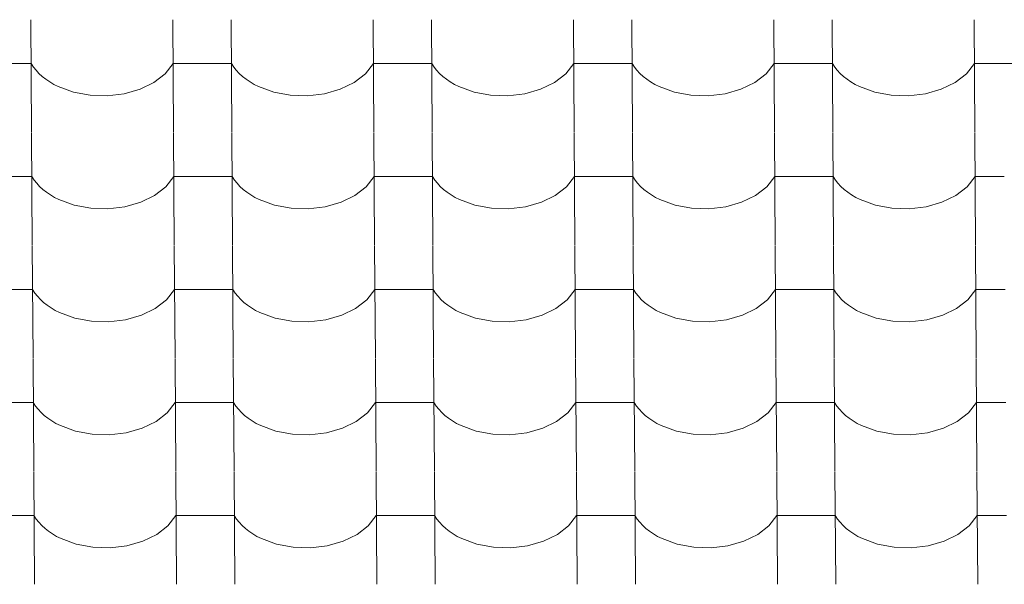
# Model space of a CAD drawing. Header units: millimetres. Extents: x -29001 to 109416, y -1251 to 13451.
# Tile 157 of 163: x -4787 to -3976, y 9032 to 9497. Entities that reach past the tile are written whole.
import ezdxf

# ---------------------------------------------------------------- set-up
doc = ezdxf.new("R2010")
doc.units = ezdxf.units.MM
doc.header["$MEASUREMENT"] = 0
doc.layers.add('POHLED JIŽNÍ_1_Konstrukce - nosné', color=7, linetype='Continuous')
doc.layers.add('POHLED JIŽNÍ_1_Nové_Výplně - Povrchové', color=7, linetype='Continuous')

# ---------------------------------------------------------------- blocks, each defined once
blk = doc.blocks.new('*X1', base_point=(-31394.74, -25864.88))
at = {"layer": 'POHLED JIŽNÍ_1_Nové_Výplně - Povrchové', "color": 21, "linetype": 'Continuous', "lineweight": 20, "true_color": 0xffaaaa}
for p, q in [((-4777.76, 9497.15), (-4777.18, 9404.47)), ((-4660.79, 9497.15), (-4660.21, 9404.47)), ((-4612.76, 9497.15), (-4612.18, 9404.47)), ((-4495.8, 9497.15), (-4495.22, 9404.47)), ((-4447.76, 9497.15), (-4447.18, 9404.47)), ((-4330.8, 9497.15), (-4330.22, 9404.47)), ((-4282.76, 9497.15), (-4282.19, 9404.47)), ((-4165.8, 9497.15), (-4165.22, 9404.47)), ((-4117.77, 9497.15), (-4117.19, 9404.47)), ((-4000.8, 9497.15), (-4000.23, 9404.47)), ((-4777.53, 9460.99), (-4801.55, 9460.99)), ((-4777.53, 9460.99), (-4775.69, 9458.2)), ((-4775.69, 9458.2), (-4773.55, 9455.5)), ((-4667.18, 9452.6), (-4660.57, 9460.99)), ((-4636.55, 9460.99), (-4660.57, 9460.99)), ((-4612.53, 9460.99), (-4636.55, 9460.99)), ((-4612.53, 9460.99), (-4610.69, 9458.2)), ((-4610.69, 9458.2), (-4608.55, 9455.5)), ((-4502.19, 9452.6), (-4495.57, 9460.99)), ((-4471.55, 9460.99), (-4495.57, 9460.99)), ((-4447.54, 9460.99), (-4471.55, 9460.99)), ((-4447.54, 9460.99), (-4445.69, 9458.2)), ((-4445.69, 9458.2), (-4443.56, 9455.5)), ((-4337.19, 9452.6), (-4330.57, 9460.99)), ((-4306.56, 9460.99), (-4330.57, 9460.99)), ((-4282.54, 9460.99), (-4306.56, 9460.99)), ((-4282.54, 9460.99), (-4280.7, 9458.2)), ((-4280.7, 9458.2), (-4278.56, 9455.5)), ((-4172.19, 9452.6), (-4165.58, 9460.99)), ((-4141.56, 9460.99), (-4165.58, 9460.99)), ((-4117.54, 9460.99), (-4141.56, 9460.99)), ((-4117.54, 9460.99), (-4115.7, 9458.2)), ((-4115.7, 9458.2), (-4113.56, 9455.5)), ((-4007.19, 9452.6), (-4000.58, 9460.99)), ((-3976.56, 9460.99), (-4000.58, 9460.99)), ((-3952.54, 9460.99), (-3976.56, 9460.99)), ((-4773.55, 9455.5), (-4771.13, 9452.91)), ((-4771.13, 9452.91), (-4768.43, 9450.45)), ((-4768.43, 9450.45), (-4765.48, 9448.12)), ((-4676.45, 9445.43), (-4667.18, 9452.6)), ((-4608.55, 9455.5), (-4606.13, 9452.91)), ((-4606.13, 9452.91), (-4603.43, 9450.45)), ((-4603.43, 9450.45), (-4600.48, 9448.12)), ((-4511.45, 9445.43), (-4502.19, 9452.6)), ((-4443.56, 9455.5), (-4441.13, 9452.91)), ((-4441.13, 9452.91), (-4438.44, 9450.45)), ((-4438.44, 9450.45), (-4435.48, 9448.12)), ((-4346.45, 9445.43), (-4337.19, 9452.6)), ((-4278.56, 9455.5), (-4276.14, 9452.91)), ((-4276.14, 9452.91), (-4273.44, 9450.45)), ((-4273.44, 9450.45), (-4270.48, 9448.12)), ((-4181.46, 9445.43), (-4172.19, 9452.6)), ((-4113.56, 9455.5), (-4111.14, 9452.91)), ((-4111.14, 9452.91), (-4108.44, 9450.45)), ((-4108.44, 9450.45), (-4105.49, 9448.12)), ((-4016.46, 9445.43), (-4007.19, 9452.6)), ((-4765.48, 9448.12), (-4762.28, 9445.94)), ((-4762.28, 9445.94), (-4758.85, 9443.93)), ((-4758.85, 9443.93), (-4755.22, 9442.08)), ((-4755.22, 9442.08), (-4742.75, 9437.5)), ((-4687.89, 9439.84), (-4676.45, 9445.43)), ((-4600.48, 9448.12), (-4597.28, 9445.94)), ((-4597.28, 9445.94), (-4593.86, 9443.93)), ((-4593.86, 9443.93), (-4590.22, 9442.08)), ((-4590.22, 9442.08), (-4577.75, 9437.5)), ((-4522.89, 9439.84), (-4511.45, 9445.43)), ((-4435.48, 9448.12), (-4432.28, 9445.94)), ((-4432.28, 9445.94), (-4428.86, 9443.93)), ((-4428.86, 9443.93), (-4425.23, 9442.08)), ((-4425.23, 9442.08), (-4412.75, 9437.5)), ((-4357.9, 9439.84), (-4346.45, 9445.43)), ((-4270.48, 9448.12), (-4267.29, 9445.94)), ((-4267.29, 9445.94), (-4263.86, 9443.93)), ((-4263.86, 9443.93), (-4260.23, 9442.08)), ((-4260.23, 9442.08), (-4247.76, 9437.5)), ((-4192.9, 9439.84), (-4181.46, 9445.43)), ((-4105.49, 9448.12), (-4102.29, 9445.94)), ((-4102.29, 9445.94), (-4098.86, 9443.93)), ((-4098.86, 9443.93), (-4095.23, 9442.08)), ((-4095.23, 9442.08), (-4082.76, 9437.5)), ((-4027.9, 9439.84), (-4016.46, 9445.43)), ((-4742.75, 9437.5), (-4729.07, 9434.92)), ((-4729.07, 9434.92), (-4714.89, 9434.45)), ((-4714.89, 9434.45), (-4700.93, 9436.12)), ((-4700.93, 9436.12), (-4687.89, 9439.84)), ((-4577.75, 9437.5), (-4564.08, 9434.92)), ((-4564.08, 9434.92), (-4549.89, 9434.45)), ((-4549.89, 9434.45), (-4535.93, 9436.12)), ((-4535.93, 9436.12), (-4522.89, 9439.84)), ((-4412.75, 9437.5), (-4399.08, 9434.92)), ((-4399.08, 9434.92), (-4384.9, 9434.45)), ((-4384.9, 9434.45), (-4370.93, 9436.12)), ((-4370.93, 9436.12), (-4357.9, 9439.84)), ((-4247.76, 9437.5), (-4234.08, 9434.92)), ((-4234.08, 9434.92), (-4219.9, 9434.45)), ((-4219.9, 9434.45), (-4205.93, 9436.12)), ((-4205.93, 9436.12), (-4192.9, 9439.84)), ((-4082.76, 9437.5), (-4069.08, 9434.92)), ((-4069.08, 9434.92), (-4054.9, 9434.45)), ((-4054.9, 9434.45), (-4040.94, 9436.12)), ((-4040.94, 9436.12), (-4027.9, 9439.84)), ((-4777.18, 9404.14), (-4776.6, 9311.46)), ((-4660.21, 9404.14), (-4659.63, 9311.46)), ((-4612.18, 9404.14), (-4611.6, 9311.46)), ((-4495.22, 9404.14), (-4494.64, 9311.46)), ((-4447.18, 9404.14), (-4446.6, 9311.46)), ((-4330.22, 9404.14), (-4329.64, 9311.46)), ((-4282.18, 9404.14), (-4281.6, 9311.46)), ((-4165.22, 9404.14), (-4164.64, 9311.46)), ((-4117.19, 9404.14), (-4116.61, 9311.46)), ((-4000.22, 9404.14), (-3999.64, 9311.46)), ((-4776.95, 9367.98), (-4800.97, 9367.98)), ((-4776.95, 9367.98), (-4775.11, 9365.19)), ((-4666.6, 9359.59), (-4659.99, 9367.98)), ((-4635.97, 9367.98), (-4659.99, 9367.98)), ((-4611.95, 9367.98), (-4635.97, 9367.98)), ((-4611.95, 9367.98), (-4610.11, 9365.19)), ((-4501.6, 9359.59), (-4494.99, 9367.98)), ((-4470.97, 9367.98), (-4494.99, 9367.98)), ((-4446.95, 9367.98), (-4470.97, 9367.98)), ((-4446.95, 9367.98), (-4445.11, 9365.19)), ((-4336.61, 9359.59), (-4329.99, 9367.98)), ((-4305.97, 9367.98), (-4329.99, 9367.98)), ((-4281.96, 9367.98), (-4305.97, 9367.98)), ((-4281.96, 9367.98), (-4280.12, 9365.19)), ((-4171.61, 9359.59), (-4164.99, 9367.98)), ((-4140.98, 9367.98), (-4164.99, 9367.98)), ((-4116.96, 9367.98), (-4140.98, 9367.98)), ((-4116.96, 9367.98), (-4115.12, 9365.19)), ((-4006.61, 9359.59), (-4000, 9367.98)), ((-3975.98, 9367.98), (-4000, 9367.98)), ((-4775.11, 9365.19), (-4772.97, 9362.49)), ((-4772.97, 9362.49), (-4770.55, 9359.9)), ((-4770.55, 9359.9), (-4767.85, 9357.44)), ((-4675.87, 9352.42), (-4666.6, 9359.59)), ((-4610.11, 9365.19), (-4607.97, 9362.49)), ((-4607.97, 9362.49), (-4605.55, 9359.9)), ((-4605.55, 9359.9), (-4602.85, 9357.44)), ((-4510.87, 9352.42), (-4501.6, 9359.59)), ((-4445.11, 9365.19), (-4442.98, 9362.49)), ((-4442.98, 9362.49), (-4440.55, 9359.9)), ((-4440.55, 9359.9), (-4437.85, 9357.44)), ((-4345.87, 9352.42), (-4336.61, 9359.59)), ((-4280.12, 9365.19), (-4277.98, 9362.49)), ((-4277.98, 9362.49), (-4275.55, 9359.9)), ((-4275.55, 9359.9), (-4272.86, 9357.44)), ((-4180.88, 9352.42), (-4171.61, 9359.59)), ((-4115.12, 9365.19), (-4112.98, 9362.49)), ((-4112.98, 9362.49), (-4110.56, 9359.9)), ((-4110.56, 9359.9), (-4107.86, 9357.44)), ((-4015.88, 9352.42), (-4006.61, 9359.59)), ((-4767.85, 9357.44), (-4764.89, 9355.11)), ((-4764.89, 9355.11), (-4761.7, 9352.93)), ((-4761.7, 9352.93), (-4758.27, 9350.92)), ((-4758.27, 9350.92), (-4754.64, 9349.07)), ((-4687.31, 9346.83), (-4675.87, 9352.42)), ((-4602.85, 9357.44), (-4599.9, 9355.11)), ((-4599.9, 9355.11), (-4596.7, 9352.93)), ((-4596.7, 9352.93), (-4593.27, 9350.92)), ((-4593.27, 9350.92), (-4589.64, 9349.07)), ((-4522.31, 9346.83), (-4510.87, 9352.42)), ((-4437.85, 9357.44), (-4434.9, 9355.11)), ((-4434.9, 9355.11), (-4431.7, 9352.93)), ((-4431.7, 9352.93), (-4428.28, 9350.92)), ((-4428.28, 9350.92), (-4424.64, 9349.07)), ((-4357.31, 9346.83), (-4345.87, 9352.42)), ((-4272.86, 9357.44), (-4269.9, 9355.11)), ((-4269.9, 9355.11), (-4266.7, 9352.93)), ((-4266.7, 9352.93), (-4263.28, 9350.92)), ((-4263.28, 9350.92), (-4259.65, 9349.07)), ((-4192.32, 9346.83), (-4180.88, 9352.42)), ((-4107.86, 9357.44), (-4104.9, 9355.11)), ((-4104.9, 9355.11), (-4101.71, 9352.93)), ((-4101.71, 9352.93), (-4098.28, 9350.92)), ((-4098.28, 9350.92), (-4094.65, 9349.07)), ((-4027.32, 9346.83), (-4015.88, 9352.42)), ((-4754.64, 9349.07), (-4742.17, 9344.5)), ((-4742.17, 9344.5), (-4728.49, 9341.91)), ((-4714.31, 9341.44), (-4700.34, 9343.11)), ((-4700.34, 9343.11), (-4687.31, 9346.83)), ((-4589.64, 9349.07), (-4577.17, 9344.5)), ((-4577.17, 9344.5), (-4563.49, 9341.91)), ((-4549.31, 9341.44), (-4535.35, 9343.11)), ((-4535.35, 9343.11), (-4522.31, 9346.83)), ((-4424.64, 9349.07), (-4412.17, 9344.5)), ((-4412.17, 9344.5), (-4398.5, 9341.91)), ((-4384.31, 9341.44), (-4370.35, 9343.11)), ((-4370.35, 9343.11), (-4357.31, 9346.83)), ((-4259.65, 9349.07), (-4247.17, 9344.5)), ((-4247.17, 9344.5), (-4233.5, 9341.91)), ((-4219.32, 9341.44), (-4205.35, 9343.11)), ((-4205.35, 9343.11), (-4192.32, 9346.83)), ((-4094.65, 9349.07), (-4082.18, 9344.5)), ((-4082.18, 9344.5), (-4068.5, 9341.91)), ((-4054.32, 9341.44), (-4040.36, 9343.11)), ((-4040.36, 9343.11), (-4027.32, 9346.83)), ((-4728.49, 9341.91), (-4714.31, 9341.44)), ((-4563.49, 9341.91), (-4549.31, 9341.44)), ((-4398.5, 9341.91), (-4384.31, 9341.44)), ((-4233.5, 9341.91), (-4219.32, 9341.44)), ((-4068.5, 9341.91), (-4054.32, 9341.44)), ((-4776.59, 9311.13), (-4776.01, 9218.45)), ((-4659.63, 9311.13), (-4659.05, 9218.45)), ((-4611.6, 9311.13), (-4611.02, 9218.45)), ((-4494.63, 9311.13), (-4494.05, 9218.45)), ((-4446.6, 9311.13), (-4446.02, 9218.45)), ((-4329.64, 9311.13), (-4329.06, 9218.45)), ((-4281.6, 9311.13), (-4281.02, 9218.45)), ((-4164.64, 9311.13), (-4164.06, 9218.45)), ((-4116.6, 9311.13), (-4116.03, 9218.45)), ((-3999.64, 9311.13), (-3999.06, 9218.45)), ((-4776.37, 9274.97), (-4800.39, 9274.97)), ((-4776.37, 9274.97), (-4774.53, 9272.18)), ((-4774.53, 9272.18), (-4772.39, 9269.48)), ((-4666.02, 9266.59), (-4659.41, 9274.97)), ((-4635.39, 9274.97), (-4659.41, 9274.97)), ((-4611.37, 9274.97), (-4635.39, 9274.97)), ((-4611.37, 9274.97), (-4609.53, 9272.18)), ((-4609.53, 9272.18), (-4607.39, 9269.48)), ((-4501.02, 9266.59), (-4494.41, 9274.97)), ((-4470.39, 9274.97), (-4494.41, 9274.97)), ((-4446.37, 9274.97), (-4470.39, 9274.97)), ((-4446.37, 9274.97), (-4444.53, 9272.18)), ((-4444.53, 9272.18), (-4442.39, 9269.48)), ((-4336.03, 9266.59), (-4329.41, 9274.97)), ((-4305.39, 9274.97), (-4329.41, 9274.97)), ((-4281.38, 9274.97), (-4305.39, 9274.97)), ((-4281.38, 9274.97), (-4279.53, 9272.18)), ((-4279.53, 9272.18), (-4277.4, 9269.48)), ((-4171.03, 9266.59), (-4164.41, 9274.97)), ((-4140.4, 9274.97), (-4164.41, 9274.97)), ((-4116.38, 9274.97), (-4140.4, 9274.97)), ((-4116.38, 9274.97), (-4114.54, 9272.18)), ((-4114.54, 9272.18), (-4112.4, 9269.48)), ((-4006.03, 9266.59), (-3999.42, 9274.97)), ((-3975.4, 9274.97), (-3999.42, 9274.97)), ((-4772.39, 9269.48), (-4769.96, 9266.9)), ((-4769.96, 9266.9), (-4767.27, 9264.43)), ((-4767.27, 9264.43), (-4764.31, 9262.1)), ((-4764.31, 9262.1), (-4761.11, 9259.93)), ((-4675.29, 9259.41), (-4666.02, 9266.59)), ((-4607.39, 9269.48), (-4604.97, 9266.9)), ((-4604.97, 9266.9), (-4602.27, 9264.43)), ((-4602.27, 9264.43), (-4599.32, 9262.1)), ((-4599.32, 9262.1), (-4596.12, 9259.93)), ((-4510.29, 9259.41), (-4501.02, 9266.59)), ((-4442.39, 9269.48), (-4439.97, 9266.9)), ((-4439.97, 9266.9), (-4437.27, 9264.43)), ((-4437.27, 9264.43), (-4434.32, 9262.1)), ((-4434.32, 9262.1), (-4431.12, 9259.93)), ((-4345.29, 9259.41), (-4336.03, 9266.59)), ((-4277.4, 9269.48), (-4274.97, 9266.9)), ((-4274.97, 9266.9), (-4272.28, 9264.43)), ((-4272.28, 9264.43), (-4269.32, 9262.1)), ((-4269.32, 9262.1), (-4266.12, 9259.93)), ((-4180.29, 9259.41), (-4171.03, 9266.59)), ((-4112.4, 9269.48), (-4109.98, 9266.9)), ((-4109.98, 9266.9), (-4107.28, 9264.43)), ((-4107.28, 9264.43), (-4104.32, 9262.1)), ((-4104.32, 9262.1), (-4101.13, 9259.93)), ((-4015.3, 9259.41), (-4006.03, 9266.59)), ((-4761.11, 9259.93), (-4757.69, 9257.91)), ((-4757.69, 9257.91), (-4754.06, 9256.06)), ((-4754.06, 9256.06), (-4741.58, 9251.49)), ((-4699.76, 9250.1), (-4686.73, 9253.82)), ((-4686.73, 9253.82), (-4675.29, 9259.41)), ((-4596.12, 9259.93), (-4592.69, 9257.91)), ((-4592.69, 9257.91), (-4589.06, 9256.06)), ((-4589.06, 9256.06), (-4576.59, 9251.49)), ((-4534.77, 9250.1), (-4521.73, 9253.82)), ((-4521.73, 9253.82), (-4510.29, 9259.41)), ((-4431.12, 9259.93), (-4427.7, 9257.91)), ((-4427.7, 9257.91), (-4424.06, 9256.06)), ((-4424.06, 9256.06), (-4411.59, 9251.49)), ((-4369.77, 9250.1), (-4356.73, 9253.82)), ((-4356.73, 9253.82), (-4345.29, 9259.41)), ((-4266.12, 9259.93), (-4262.7, 9257.91)), ((-4262.7, 9257.91), (-4259.06, 9256.06)), ((-4259.06, 9256.06), (-4246.59, 9251.49)), ((-4204.77, 9250.1), (-4191.74, 9253.82)), ((-4191.74, 9253.82), (-4180.29, 9259.41)), ((-4101.13, 9259.93), (-4097.7, 9257.91)), ((-4097.7, 9257.91), (-4094.07, 9256.06)), ((-4094.07, 9256.06), (-4081.6, 9251.49)), ((-4039.77, 9250.1), (-4026.74, 9253.82)), ((-4026.74, 9253.82), (-4015.3, 9259.41)), ((-4741.58, 9251.49), (-4727.91, 9248.9)), ((-4727.91, 9248.9), (-4713.73, 9248.43)), ((-4713.73, 9248.43), (-4699.76, 9250.1)), ((-4576.59, 9251.49), (-4562.91, 9248.9)), ((-4562.91, 9248.9), (-4548.73, 9248.43)), ((-4548.73, 9248.43), (-4534.77, 9250.1)), ((-4411.59, 9251.49), (-4397.91, 9248.9)), ((-4397.91, 9248.9), (-4383.73, 9248.43)), ((-4383.73, 9248.43), (-4369.77, 9250.1)), ((-4246.59, 9251.49), (-4232.92, 9248.9)), ((-4232.92, 9248.9), (-4218.74, 9248.43)), ((-4218.74, 9248.43), (-4204.77, 9250.1)), ((-4081.6, 9251.49), (-4067.92, 9248.9)), ((-4067.92, 9248.9), (-4053.74, 9248.43)), ((-4053.74, 9248.43), (-4039.77, 9250.1)), ((-4776.01, 9218.12), (-4775.43, 9125.44)), ((-4659.05, 9218.12), (-4658.47, 9125.44)), ((-4611.02, 9218.12), (-4610.44, 9125.44)), ((-4494.05, 9218.12), (-4493.47, 9125.44)), ((-4446.02, 9218.12), (-4445.44, 9125.44)), ((-4329.05, 9218.12), (-4328.48, 9125.44)), ((-4281.02, 9218.12), (-4280.44, 9125.44)), ((-4164.06, 9218.12), (-4163.48, 9125.44)), ((-4116.02, 9218.12), (-4115.44, 9125.44)), ((-3999.06, 9218.12), (-3998.48, 9125.44)), ((-4775.79, 9181.96), (-4799.8, 9181.96)), ((-4775.79, 9181.96), (-4773.94, 9179.17)), ((-4665.44, 9173.58), (-4658.82, 9181.96)), ((-4634.81, 9181.96), (-4658.82, 9181.96)), ((-4610.79, 9181.96), (-4634.81, 9181.96)), ((-4610.79, 9181.96), (-4608.95, 9179.17)), ((-4500.44, 9173.58), (-4493.83, 9181.96)), ((-4469.81, 9181.96), (-4493.83, 9181.96)), ((-4445.79, 9181.96), (-4469.81, 9181.96)), ((-4445.79, 9181.96), (-4443.95, 9179.17)), ((-4335.44, 9173.58), (-4328.83, 9181.96)), ((-4304.81, 9181.96), (-4328.83, 9181.96)), ((-4280.79, 9181.96), (-4304.81, 9181.96)), ((-4280.79, 9181.96), (-4278.95, 9179.17)), ((-4170.45, 9173.58), (-4163.83, 9181.96)), ((-4139.81, 9181.96), (-4163.83, 9181.96)), ((-4115.8, 9181.96), (-4139.81, 9181.96)), ((-4115.8, 9181.96), (-4113.96, 9179.17)), ((-4005.45, 9173.58), (-3998.83, 9181.96)), ((-3974.82, 9181.96), (-3998.83, 9181.96)), ((-4773.94, 9179.17), (-4771.81, 9176.47)), ((-4771.81, 9176.47), (-4769.38, 9173.89)), ((-4769.38, 9173.89), (-4766.69, 9171.42)), ((-4674.7, 9166.4), (-4665.44, 9173.58)), ((-4608.95, 9179.17), (-4606.81, 9176.47)), ((-4606.81, 9176.47), (-4604.39, 9173.89)), ((-4604.39, 9173.89), (-4601.69, 9171.42)), ((-4509.71, 9166.4), (-4500.44, 9173.58)), ((-4443.95, 9179.17), (-4441.81, 9176.47)), ((-4441.81, 9176.47), (-4439.39, 9173.89)), ((-4439.39, 9173.89), (-4436.69, 9171.42)), ((-4344.71, 9166.4), (-4335.44, 9173.58)), ((-4278.95, 9179.17), (-4276.81, 9176.47)), ((-4276.81, 9176.47), (-4274.39, 9173.89)), ((-4274.39, 9173.89), (-4271.69, 9171.42)), ((-4179.71, 9166.4), (-4170.45, 9173.58)), ((-4113.96, 9179.17), (-4111.82, 9176.47)), ((-4111.82, 9176.47), (-4109.39, 9173.89)), ((-4109.39, 9173.89), (-4106.7, 9171.42)), ((-4014.71, 9166.4), (-4005.45, 9173.58)), ((-4766.69, 9171.42), (-4763.73, 9169.1)), ((-4763.73, 9169.1), (-4760.53, 9166.92)), ((-4760.53, 9166.92), (-4757.11, 9164.9)), ((-4757.11, 9164.9), (-4753.48, 9163.05)), ((-4686.15, 9160.81), (-4674.7, 9166.4)), ((-4601.69, 9171.42), (-4598.73, 9169.1)), ((-4598.73, 9169.1), (-4595.54, 9166.92)), ((-4595.54, 9166.92), (-4592.11, 9164.9)), ((-4592.11, 9164.9), (-4588.48, 9163.05)), ((-4521.15, 9160.81), (-4509.71, 9166.4)), ((-4436.69, 9171.42), (-4433.74, 9169.1)), ((-4433.74, 9169.1), (-4430.54, 9166.92)), ((-4430.54, 9166.92), (-4427.11, 9164.9)), ((-4427.11, 9164.9), (-4423.48, 9163.05)), ((-4356.15, 9160.81), (-4344.71, 9166.4)), ((-4271.69, 9171.42), (-4268.74, 9169.1)), ((-4268.74, 9169.1), (-4265.54, 9166.92)), ((-4265.54, 9166.92), (-4262.12, 9164.9)), ((-4262.12, 9164.9), (-4258.48, 9163.05)), ((-4191.15, 9160.81), (-4179.71, 9166.4)), ((-4106.7, 9171.42), (-4103.74, 9169.1)), ((-4103.74, 9169.1), (-4100.54, 9166.92)), ((-4100.54, 9166.92), (-4097.12, 9164.9)), ((-4097.12, 9164.9), (-4093.49, 9163.05)), ((-4026.16, 9160.81), (-4014.71, 9166.4)), ((-4753.48, 9163.05), (-4741, 9158.48)), ((-4741, 9158.48), (-4727.33, 9155.89)), ((-4713.15, 9155.42), (-4699.18, 9157.09)), ((-4699.18, 9157.09), (-4686.15, 9160.81)), ((-4588.48, 9163.05), (-4576.01, 9158.48)), ((-4576.01, 9158.48), (-4562.33, 9155.89)), ((-4548.15, 9155.42), (-4534.18, 9157.09)), ((-4534.18, 9157.09), (-4521.15, 9160.81)), ((-4423.48, 9163.05), (-4411.01, 9158.48)), ((-4411.01, 9158.48), (-4397.33, 9155.89)), ((-4383.15, 9155.42), (-4369.19, 9157.09)), ((-4369.19, 9157.09), (-4356.15, 9160.81)), ((-4258.48, 9163.05), (-4246.01, 9158.48)), ((-4246.01, 9158.48), (-4232.34, 9155.89)), ((-4218.15, 9155.42), (-4204.19, 9157.09)), ((-4204.19, 9157.09), (-4191.15, 9160.81)), ((-4093.49, 9163.05), (-4081.01, 9158.48)), ((-4081.01, 9158.48), (-4067.34, 9155.89)), ((-4053.16, 9155.42), (-4039.19, 9157.09)), ((-4039.19, 9157.09), (-4026.16, 9160.81)), ((-4727.33, 9155.89), (-4713.15, 9155.42)), ((-4562.33, 9155.89), (-4548.15, 9155.42)), ((-4397.33, 9155.89), (-4383.15, 9155.42)), ((-4232.34, 9155.89), (-4218.15, 9155.42)), ((-4067.34, 9155.89), (-4053.16, 9155.42)), ((-4775.43, 9125.11), (-4774.85, 9032.43)), ((-4658.47, 9125.11), (-4657.89, 9032.43)), ((-4610.43, 9125.11), (-4609.85, 9032.43)), ((-4493.47, 9125.11), (-4492.89, 9032.43)), ((-4445.44, 9125.11), (-4444.86, 9032.43)), ((-4328.47, 9125.11), (-4327.89, 9032.43)), ((-4280.44, 9125.11), (-4279.86, 9032.43)), ((-4163.48, 9125.11), (-4162.9, 9032.43)), ((-4115.44, 9125.11), (-4114.86, 9032.43)), ((-3998.48, 9125.11), (-3997.9, 9032.43)), ((-4775.2, 9088.95), (-4799.22, 9088.95)), ((-4775.2, 9088.95), (-4773.36, 9086.16)), ((-4773.36, 9086.16), (-4771.23, 9083.46)), ((-4771.23, 9083.46), (-4768.8, 9080.88)), ((-4664.86, 9080.57), (-4658.24, 9088.95)), ((-4634.22, 9088.95), (-4658.24, 9088.95)), ((-4610.21, 9088.95), (-4634.22, 9088.95)), ((-4610.21, 9088.95), (-4608.37, 9086.16)), ((-4608.37, 9086.16), (-4606.23, 9083.46)), ((-4606.23, 9083.46), (-4603.8, 9080.88)), ((-4499.86, 9080.57), (-4493.24, 9088.95)), ((-4469.23, 9088.95), (-4493.24, 9088.95)), ((-4445.21, 9088.95), (-4469.23, 9088.95)), ((-4445.21, 9088.95), (-4443.37, 9086.16)), ((-4443.37, 9086.16), (-4441.23, 9083.46)), ((-4441.23, 9083.46), (-4438.81, 9080.88)), ((-4334.86, 9080.57), (-4328.25, 9088.95)), ((-4304.23, 9088.95), (-4328.25, 9088.95)), ((-4280.21, 9088.95), (-4304.23, 9088.95)), ((-4280.21, 9088.95), (-4278.37, 9086.16)), ((-4278.37, 9086.16), (-4276.23, 9083.46)), ((-4276.23, 9083.46), (-4273.81, 9080.88)), ((-4169.87, 9080.57), (-4163.25, 9088.95)), ((-4139.23, 9088.95), (-4163.25, 9088.95)), ((-4115.22, 9088.95), (-4139.23, 9088.95)), ((-4115.22, 9088.95), (-4113.37, 9086.16)), ((-4113.37, 9086.16), (-4111.24, 9083.46)), ((-4111.24, 9083.46), (-4108.81, 9080.88)), ((-4004.87, 9080.57), (-3998.25, 9088.95)), ((-3974.24, 9088.95), (-3998.25, 9088.95)), ((-4768.8, 9080.88), (-4766.11, 9078.41)), ((-4766.11, 9078.41), (-4763.15, 9076.09)), ((-4763.15, 9076.09), (-4759.95, 9073.91)), ((-4674.12, 9073.4), (-4664.86, 9080.57)), ((-4603.8, 9080.88), (-4601.11, 9078.41)), ((-4601.11, 9078.41), (-4598.15, 9076.09)), ((-4598.15, 9076.09), (-4594.95, 9073.91)), ((-4509.13, 9073.4), (-4499.86, 9080.57)), ((-4438.81, 9080.88), (-4436.11, 9078.41)), ((-4436.11, 9078.41), (-4433.16, 9076.09)), ((-4433.16, 9076.09), (-4429.96, 9073.91)), ((-4344.13, 9073.4), (-4334.86, 9080.57)), ((-4273.81, 9080.88), (-4271.11, 9078.41)), ((-4271.11, 9078.41), (-4268.16, 9076.09)), ((-4268.16, 9076.09), (-4264.96, 9073.91)), ((-4179.13, 9073.4), (-4169.87, 9080.57)), ((-4108.81, 9080.88), (-4106.12, 9078.41)), ((-4106.12, 9078.41), (-4103.16, 9076.09)), ((-4103.16, 9076.09), (-4099.96, 9073.91)), ((-4014.13, 9073.4), (-4004.87, 9080.57)), ((-4759.95, 9073.91), (-4756.53, 9071.89)), ((-4756.53, 9071.89), (-4752.89, 9070.04)), ((-4752.89, 9070.04), (-4740.42, 9065.47)), ((-4698.6, 9064.08), (-4685.56, 9067.8)), ((-4685.56, 9067.8), (-4674.12, 9073.4)), ((-4594.95, 9073.91), (-4591.53, 9071.89)), ((-4591.53, 9071.89), (-4587.9, 9070.04)), ((-4587.9, 9070.04), (-4575.42, 9065.47)), ((-4533.6, 9064.08), (-4520.57, 9067.8)), ((-4520.57, 9067.8), (-4509.13, 9073.4)), ((-4429.96, 9073.91), (-4426.53, 9071.89)), ((-4426.53, 9071.89), (-4422.9, 9070.04)), ((-4422.9, 9070.04), (-4410.43, 9065.47)), ((-4368.61, 9064.08), (-4355.57, 9067.8)), ((-4355.57, 9067.8), (-4344.13, 9073.4)), ((-4264.96, 9073.91), (-4261.53, 9071.89)), ((-4261.53, 9071.89), (-4257.9, 9070.04)), ((-4257.9, 9070.04), (-4245.43, 9065.47)), ((-4203.61, 9064.08), (-4190.57, 9067.8)), ((-4190.57, 9067.8), (-4179.13, 9073.4)), ((-4099.96, 9073.91), (-4096.54, 9071.89)), ((-4096.54, 9071.89), (-4092.9, 9070.04)), ((-4092.9, 9070.04), (-4080.43, 9065.47)), ((-4038.61, 9064.08), (-4025.58, 9067.8)), ((-4025.58, 9067.8), (-4014.13, 9073.4)), ((-4740.42, 9065.47), (-4726.75, 9062.88)), ((-4726.75, 9062.88), (-4712.56, 9062.41)), ((-4712.56, 9062.41), (-4698.6, 9064.08)), ((-4575.42, 9065.47), (-4561.75, 9062.88)), ((-4561.75, 9062.88), (-4547.57, 9062.41)), ((-4547.57, 9062.41), (-4533.6, 9064.08)), ((-4410.43, 9065.47), (-4396.75, 9062.88)), ((-4396.75, 9062.88), (-4382.57, 9062.41)), ((-4382.57, 9062.41), (-4368.61, 9064.08)), ((-4245.43, 9065.47), (-4231.75, 9062.88)), ((-4231.75, 9062.88), (-4217.57, 9062.41)), ((-4217.57, 9062.41), (-4203.61, 9064.08)), ((-4080.43, 9065.47), (-4066.76, 9062.88)), ((-4066.76, 9062.88), (-4052.58, 9062.41)), ((-4052.58, 9062.41), (-4038.61, 9064.08))]:
    blk.add_line(p, q, dxfattribs=at)

msp = doc.modelspace()

# ---------------------------------------------------------------- block references
at = {"layer": 'POHLED JIŽNÍ_1_Konstrukce - nosné', "color": 9, "linetype": 'Continuous', "lineweight": 13}
msp.add_blockref('*X1', (-31394.74, -25864.88), dxfattribs=at)

doc.saveas('drawing.dxf')
